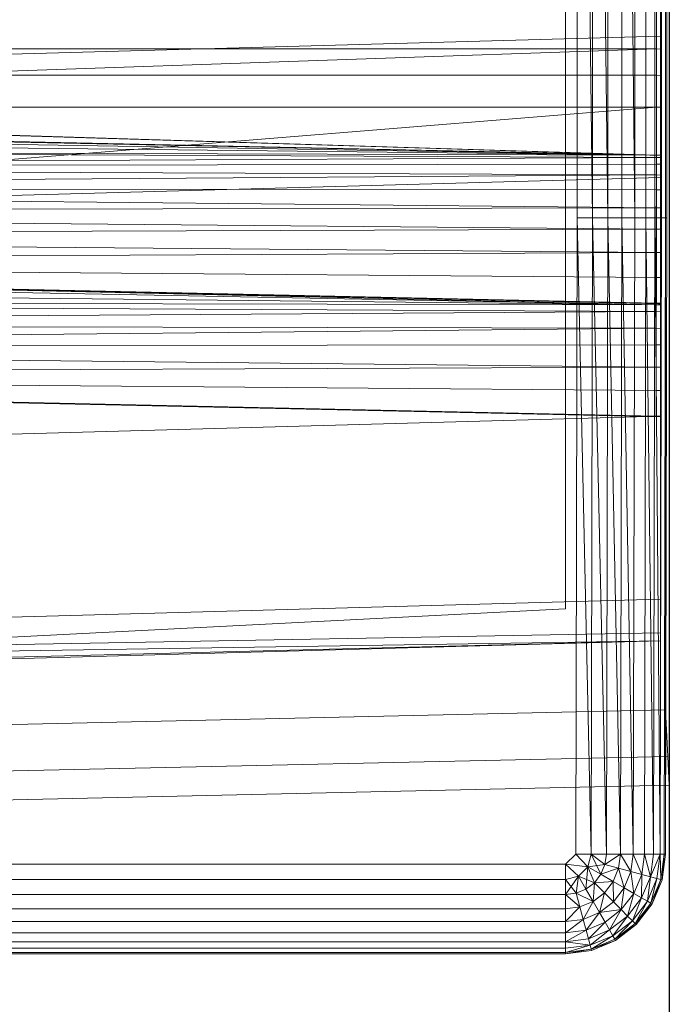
# Model space of a CAD drawing. Header units: metres. Extents: x 391.1 to 427.5, y 12.5 to 28.4.
# Tile 118 of 209: x 407.0816 to 407.1769, y 26.2453 to 26.3899. Entities that reach past the tile are written whole.
import ezdxf

# ---------------------------------------------------------------- set-up
doc = ezdxf.new("R2010")
doc.units = ezdxf.units.M
for name, color, linetype, lineweight in [('A-DETL-____-MBND', 7, 'Continuous', 18), ('A-WALL-____-MCUT', 7, 'Continuous', 25), ('A-WALL-____-OTLN', 7, 'Continuous', 25)]:
    doc.layers.add(name, color=color, linetype=linetype, lineweight=lineweight)

# ---------------------------------------------------------------- blocks, each defined once
blk = doc.blocks.new('Family - Evans PA-152028-03_CLI_AIGUA_P0A')
at = {"layer": 'A-WALL-____-MCUT', "color": 253, "true_color": 0xaaaaaa}
blk.add_line((0.85, 0), (1.66046, 0), dxfattribs=at)
at = {"layer": 'A-WALL-____-OTLN', "color": 253, "lineweight": 18, "true_color": 0xaaaaaa}
blk.add_line((0, 0), (1.66046, 0), dxfattribs=at)
at = {"layer": 'A-WALL-____-OTLN', "color": 253, "true_color": 0xaaaaaa}
blk.add_line((0.85, 0), (1.66046, 0), dxfattribs=at)
blk = doc.blocks.new('Family - Inodor PA-152140-03_CLI_AIGUA_P0A')
at = {"layer": 'A-DETL-____-MBND', "color": 253, "true_color": 0xaaaaaa}
for p, q in [((0.72691, 0.38826), (0.72691, 0.01465)), ((0.72691, 0.38826), (0.72691, 0.01465)), ((0.72691, 0.03582), (0.72691, 0.36417)), ((0.72691, 0.36417), (0.72691, 0.03582)), ((0.72747, 0.36417), (0.72747, 0.03582)), ((0.72747, 0.03582), (0.72747, 0.36417)), ((0.71226, 0.05064), (0.71226, 0.35403)), ((0.71226, 0.05064), (0.71226, 0.35403)), ((0.71393, 0.29485), (0.71393, 0.10805)), ((0.71393, 0.29485), (0.71393, 0.10805)), ((0.71621, 0.10805), (0.71393, 0.29485)), ((0.71393, 0.29485), (0.71621, 0.10805)), ((0.71393, 0.29485), (0.71393, 0.10805)), ((0.71621, 0.29485), (0.71621, 0.10805)), ((0.71843, 0.10805), (0.71621, 0.29485)), ((0.71621, 0.29485), (0.71621, 0.10805)), ((0.71621, 0.29485), (0.71843, 0.10805)), ((0.71621, 0.29485), (0.71621, 0.10805)), ((0.71843, 0.29485), (0.71843, 0.10805)), ((0.71843, 0.29485), (0.71843, 0.10805)), ((0.71843, 0.29485), (0.71843, 0.10805)), ((0.72051, 0.29485), (0.72051, 0.10805)), ((0.72239, 0.10805), (0.72051, 0.29485)), ((0.72051, 0.29485), (0.72051, 0.10805)), ((0.72051, 0.29485), (0.72239, 0.10805)), ((0.72051, 0.29485), (0.72051, 0.10805)), ((0.72239, 0.29485), (0.72239, 0.10805)), ((0.72239, 0.29485), (0.72239, 0.10805)), ((0.72239, 0.29485), (0.72239, 0.10805)), ((0.72402, 0.29485), (0.72402, 0.10805)), ((0.72402, 0.29485), (0.72402, 0.10805)), ((0.72402, 0.29485), (0.72402, 0.10805)), ((0.72534, 0.29485), (0.72534, 0.10805)), ((0.72534, 0.29485), (0.72534, 0.10805)), ((0.72534, 0.29485), (0.72534, 0.10805)), ((0.72631, 0.29485), (0.72631, 0.10805)), ((0.72631, 0.29485), (0.72631, 0.10805)), ((0.72631, 0.29485), (0.72631, 0.10805)), ((0.72691, 0.29485), (0.72691, 0.10805)), ((0.72691, 0.29485), (0.72691, 0.10805)), ((0.72691, 0.29485), (0.72691, 0.10805)), ((0.72711, 0.29485), (0.72711, 0.10805)), ((0.72711, 0.29485), (0.72711, 0.10805)), ((0.7262, 0.28262), (0.7262, 0.11722)), ((0.72561, 0.13288), (0.72561, 0.26697)), ((0.72561, 0.26697), (0.72561, 0.13288)), ((0.72561, 0.26697), (0.72561, 0.13288)), ((0.72561, 0.26697), (0.72561, 0.13288)), ((0.7262, 0.26701), (0.7262, 0.13284)), ((0.7262, 0.13339), (0.7262, 0.267)), ((0.7262, 0.15852), (0.7262, 0.13475)), ((0.7262, 0.13475), (0.21652, 0.12067)), ((0.7262, 0.13475), (0.7262, 0.11399)), ((0.2042, 0.1334), (0.7256, 0.11726)), ((0.7262, 0.11723), (0.2042, 0.1334)), ((0.2042, 0.1334), (0.7256, 0.11726)), ((0.7262, 0.13339), (0.7262, 0.13285)), ((0.21593, 0.13288), (0.7256, 0.11726)), ((0.21593, 0.13288), (0.7256, 0.11726)), ((0.72561, 0.13288), (0.44571, 0.13288)), ((0.72561, 0.13288), (0.44571, 0.13288)), ((0.72561, 0.13288), (0.44571, 0.13288)), ((0.72561, 0.13288), (0.44571, 0.12326)), ((0.72561, 0.13288), (0.44571, 0.13288)), ((0.72561, 0.13288), (0.44571, 0.12326)), ((0.7256, 0.11726), (0.72561, 0.13288)), ((0.72561, 0.13288), (0.7256, 0.11726)), ((0.72561, 0.13288), (0.7262, 0.13285)), ((0.72561, 0.13288), (0.72561, 0.12899)), ((0.72561, 0.12899), (0.72561, 0.13288)), ((0.7262, 0.13285), (0.72561, 0.13288)), ((0.7262, 0.13284), (0.72561, 0.13288)), ((0.7262, 0.13284), (0.72561, 0.13288)), ((0.7262, 0.12897), (0.7262, 0.13285)), ((0.7262, 0.11728), (0.7262, 0.13284)), ((0.72561, 0.12899), (0.44571, 0.12899)), ((0.72561, 0.12899), (0.44571, 0.12899)), ((0.7262, 0.12897), (0.72561, 0.12899)), ((0.72561, 0.12899), (0.72561, 0.12431)), ((0.72561, 0.12431), (0.72561, 0.12899)), ((0.7262, 0.12897), (0.72561, 0.12899)), ((0.7262, 0.12431), (0.7262, 0.12897)), ((0.72561, 0.12431), (0.44571, 0.12431)), ((0.72561, 0.12431), (0.44571, 0.12431)), ((0.7256, 0.11726), (0.44571, 0.12326)), ((0.44571, 0.12326), (0.7256, 0.11726)), ((0.7256, 0.11726), (0.44571, 0.12326)), ((0.44571, 0.12326), (0.7256, 0.11726)), ((0.7256, 0.11726), (0.44571, 0.12295)), ((0.44571, 0.12295), (0.7256, 0.11726)), ((0.72561, 0.12431), (0.44572, 0.10165)), ((0.72561, 0.12431), (0.44572, 0.10165)), ((0.72555, 0.09531), (0.72561, 0.12431)), ((0.72561, 0.12431), (0.72555, 0.09531)), ((0.7262, 0.12431), (0.72561, 0.12431)), ((0.7262, 0.1243), (0.72561, 0.12431)), ((0.72561, 0.12431), (0.7262, 0.12431)), ((0.7262, 0.12428), (0.72561, 0.12431)), ((0.72561, 0.12431), (0.7262, 0.1243)), ((0.7262, 0.12428), (0.72561, 0.12431)), ((0.7262, 0.1243), (0.7262, 0.12431)), ((0.7262, 0.12428), (0.7262, 0.1243)), ((0.7262, 0.09539), (0.7262, 0.12428)), ((0.7256, 0.11726), (0.44571, 0.12197)), ((0.44571, 0.12197), (0.7256, 0.11726)), ((0.7256, 0.11726), (0.44571, 0.12037)), ((0.44571, 0.12037), (0.7256, 0.11726)), ((0.7256, 0.11726), (0.44571, 0.11819)), ((0.44571, 0.11819), (0.7256, 0.11726)), ((0.44571, 0.11819), (0.7256, 0.11694)), ((0.44571, 0.11819), (0.7256, 0.11694)), ((0.7262, 0.11728), (0.7256, 0.11726)), ((0.7256, 0.11726), (0.7262, 0.11728)), ((0.7262, 0.11722), (0.7256, 0.11726)), ((0.7256, 0.11726), (0.7256, 0.11694)), ((0.7256, 0.11694), (0.7256, 0.11726)), ((0.7262, 0.11722), (0.7256, 0.11726)), ((0.7262, 0.11723), (0.7256, 0.11726)), ((0.7262, 0.11723), (0.7256, 0.11726)), ((0.7262, 0.11723), (0.7262, 0.11728)), ((0.7262, 0.11691), (0.7262, 0.11722)), ((0.7256, 0.11694), (0.44571, 0.11552)), ((0.7256, 0.11694), (0.44571, 0.11552)), ((0.7256, 0.11596), (0.44571, 0.11552)), ((0.7256, 0.11596), (0.44571, 0.11552)), ((0.7262, 0.11691), (0.7256, 0.11694)), ((0.7256, 0.11694), (0.7256, 0.11596)), ((0.7256, 0.11596), (0.7256, 0.11694)), ((0.7262, 0.11691), (0.7256, 0.11694)), ((0.7262, 0.11594), (0.7256, 0.11596)), ((0.7256, 0.11596), (0.7256, 0.11436)), ((0.7256, 0.11436), (0.7256, 0.11596)), ((0.7262, 0.11594), (0.7256, 0.11596)), ((0.7262, 0.11594), (0.7262, 0.11691)), ((0.7262, 0.11434), (0.7262, 0.11594)), ((0.7256, 0.11436), (0.44571, 0.11552)), ((0.44571, 0.11552), (0.7256, 0.11436)), ((0.7256, 0.11436), (0.44571, 0.11242)), ((0.7256, 0.11436), (0.44571, 0.11242)), ((0.7262, 0.11434), (0.7256, 0.11436)), ((0.7256, 0.11436), (0.7256, 0.11219)), ((0.7256, 0.11219), (0.7256, 0.11436)), ((0.7262, 0.11434), (0.7256, 0.11436)), ((0.7262, 0.11218), (0.7262, 0.11434)), ((0.7262, 0.11399), (0.21652, 0.09991)), ((0.7262, 0.11399), (0.7262, 0.07896)), ((0.7256, 0.11219), (0.44571, 0.11242)), ((0.44571, 0.11242), (0.7256, 0.11219)), ((0.44571, 0.11242), (0.7256, 0.10951)), ((0.44571, 0.11242), (0.7256, 0.10951)), ((0.7262, 0.11218), (0.7256, 0.11219)), ((0.7256, 0.11219), (0.7256, 0.10951)), ((0.7256, 0.10951), (0.7256, 0.11219)), ((0.7262, 0.11218), (0.7256, 0.11219)), ((0.7262, 0.10951), (0.7262, 0.11218)), ((0.7256, 0.10951), (0.44571, 0.10898)), ((0.7256, 0.10951), (0.44571, 0.10898)), ((0.7256, 0.10641), (0.44571, 0.10898)), ((0.44571, 0.10898), (0.7256, 0.10641)), ((0.7262, 0.10951), (0.7256, 0.10951)), ((0.7256, 0.10951), (0.7256, 0.10641)), ((0.7262, 0.10951), (0.7256, 0.10951)), ((0.7256, 0.10951), (0.7262, 0.10951)), ((0.7256, 0.10641), (0.7256, 0.10951)), ((0.7262, 0.10951), (0.7256, 0.10951)), ((0.7262, 0.10642), (0.7262, 0.10951)), ((0.71393, 0.10805), (0.71373, 0.01465)), ((0.71393, 0.10805), (0.71373, 0.01465)), ((0.71393, 0.10805), (0.71373, 0.01465)), ((0.71621, 0.10805), (0.71393, 0.10805)), ((0.71621, 0.10805), (0.71393, 0.10805)), ((0.71601, 0.01465), (0.71393, 0.10805)), ((0.71393, 0.10805), (0.71601, 0.01465)), ((0.71621, 0.10805), (0.71601, 0.01465)), ((0.71621, 0.10805), (0.71601, 0.01465)), ((0.71621, 0.10805), (0.71601, 0.01465)), ((0.71843, 0.10805), (0.71621, 0.10805)), ((0.71843, 0.10805), (0.71621, 0.10805)), ((0.71823, 0.01465), (0.71621, 0.10805)), ((0.71621, 0.10805), (0.71823, 0.01465)), ((0.71843, 0.10805), (0.71823, 0.01465)), ((0.71843, 0.10805), (0.71823, 0.01465)), ((0.71843, 0.10805), (0.71823, 0.01465)), ((0.72051, 0.10805), (0.71843, 0.10805)), ((0.72051, 0.10805), (0.71843, 0.10805)), ((0.72031, 0.01465), (0.71843, 0.10805)), ((0.71843, 0.10805), (0.72031, 0.01465)), ((0.72051, 0.10805), (0.72031, 0.01465)), ((0.72051, 0.10805), (0.72031, 0.01465)), ((0.72051, 0.10805), (0.72031, 0.01465)), ((0.72239, 0.10805), (0.72051, 0.10805)), ((0.72239, 0.10805), (0.72051, 0.10805)), ((0.72219, 0.01465), (0.72051, 0.10805)), ((0.72051, 0.10805), (0.72219, 0.01465)), ((0.72239, 0.10805), (0.72219, 0.01465)), ((0.72239, 0.10805), (0.72219, 0.01465)), ((0.72239, 0.10805), (0.72219, 0.01465)), ((0.72402, 0.10805), (0.72239, 0.10805)), ((0.72402, 0.10805), (0.72239, 0.10805)), ((0.72402, 0.10805), (0.72382, 0.01465)), ((0.72402, 0.10805), (0.72382, 0.01465)), ((0.72402, 0.10805), (0.72382, 0.01465)), ((0.72534, 0.10805), (0.72402, 0.10805)), ((0.72534, 0.10805), (0.72402, 0.10805)), ((0.72534, 0.10805), (0.72402, 0.10805)), ((0.72514, 0.01465), (0.72402, 0.10805)), ((0.72402, 0.10805), (0.72514, 0.01465)), ((0.72534, 0.10805), (0.72514, 0.01465)), ((0.72534, 0.10805), (0.72514, 0.01465)), ((0.72534, 0.10805), (0.72514, 0.01465)), ((0.72631, 0.10805), (0.72534, 0.10805)), ((0.72631, 0.10805), (0.72534, 0.10805)), ((0.72631, 0.10805), (0.72534, 0.10805)), ((0.72611, 0.01465), (0.72534, 0.10805)), ((0.72534, 0.10805), (0.72611, 0.01465)), ((0.72631, 0.10805), (0.72611, 0.01465)), ((0.72631, 0.10805), (0.72611, 0.01465)), ((0.72631, 0.10805), (0.72611, 0.01465)), ((0.72691, 0.10805), (0.72631, 0.10805)), ((0.72691, 0.10805), (0.72631, 0.10805)), ((0.72691, 0.10805), (0.72631, 0.10805)), ((0.72691, 0.10805), (0.72671, 0.01465)), ((0.72691, 0.10805), (0.72671, 0.01465)), ((0.72691, 0.10805), (0.72671, 0.01465)), ((0.72711, 0.10805), (0.72691, 0.10805)), ((0.72711, 0.10805), (0.72691, 0.01465)), ((0.72711, 0.10805), (0.72691, 0.10805)), ((0.72711, 0.10805), (0.72691, 0.01465)), ((0.72711, 0.10805), (0.72691, 0.10805)), ((0.72691, 0.01465), (0.72691, 0.10805)), ((0.72691, 0.10805), (0.72691, 0.01465)), ((0.7256, 0.10641), (0.44571, 0.10533)), ((0.7256, 0.10641), (0.44571, 0.10533)), ((0.7262, 0.10642), (0.7256, 0.10641)), ((0.7262, 0.10642), (0.7256, 0.10641)), ((0.7256, 0.10641), (0.7262, 0.10642)), ((0.7256, 0.10641), (0.7262, 0.10642)), ((0.7262, 0.10641), (0.7256, 0.10641)), ((0.7256, 0.10298), (0.7256, 0.10641)), ((0.7262, 0.10641), (0.7256, 0.10641)), ((0.7256, 0.10641), (0.7256, 0.10298)), ((0.7262, 0.10642), (0.7262, 0.10642)), ((0.7262, 0.10641), (0.7262, 0.10642)), ((0.7262, 0.10299), (0.7262, 0.10641)), ((0.7256, 0.10298), (0.44571, 0.10533)), ((0.44571, 0.10533), (0.7256, 0.10298)), ((0.7256, 0.10298), (0.44571, 0.10156)), ((0.7256, 0.10298), (0.44571, 0.10156)), ((0.7262, 0.10299), (0.7256, 0.10298)), ((0.7256, 0.10298), (0.7262, 0.10299)), ((0.7262, 0.10298), (0.7256, 0.10298)), ((0.7262, 0.10297), (0.7256, 0.10298)), ((0.7256, 0.10298), (0.7262, 0.10298)), ((0.7256, 0.10298), (0.7256, 0.09932)), ((0.7256, 0.09932), (0.7256, 0.10298)), ((0.7262, 0.10297), (0.7256, 0.10298)), ((0.7262, 0.10298), (0.7262, 0.10299)), ((0.7262, 0.10297), (0.7262, 0.10298)), ((0.7262, 0.09933), (0.7262, 0.10297)), ((0.7256, 0.09932), (0.44571, 0.10156)), ((0.44571, 0.10156), (0.7256, 0.09932)), ((0.44571, 0.10156), (0.7256, 0.09555)), ((0.7262, 0.09542), (0.44571, 0.10156)), ((0.44571, 0.10156), (0.7256, 0.09555)), ((0.72555, 0.09531), (0.44572, 0.10165)), ((0.44572, 0.10165), (0.72555, 0.09531)), ((0.72555, 0.09531), (0.44566, 0.10065)), ((0.44566, 0.10065), (0.72555, 0.09531)), ((0.7262, 0.09933), (0.7256, 0.09932)), ((0.7256, 0.09932), (0.7262, 0.09933)), ((0.7256, 0.09932), (0.7256, 0.09555)), ((0.7262, 0.09932), (0.7256, 0.09932)), ((0.7256, 0.09555), (0.7256, 0.09932)), ((0.7262, 0.09932), (0.7256, 0.09932)), ((0.7262, 0.09932), (0.7262, 0.09933)), ((0.7262, 0.09556), (0.7262, 0.09932)), ((0.72555, 0.09531), (0.44566, 0.0982)), ((0.44566, 0.0982), (0.72555, 0.09531)), ((0.72555, 0.09531), (0.44566, 0.09576)), ((0.44566, 0.09576), (0.72555, 0.09531)), ((0.44566, 0.09576), (0.72555, 0.09431)), ((0.44566, 0.09576), (0.72555, 0.09431)), ((0.7262, 0.09556), (0.7256, 0.09555)), ((0.7256, 0.09555), (0.7262, 0.09556)), ((0.7262, 0.09552), (0.7256, 0.09555)), ((0.7262, 0.09555), (0.7256, 0.09555)), ((0.7262, 0.09553), (0.7256, 0.09555)), ((0.7256, 0.09555), (0.7262, 0.09555)), ((0.7262, 0.09552), (0.7256, 0.09555)), ((0.7256, 0.09555), (0.7262, 0.09553)), ((0.7262, 0.09555), (0.7262, 0.09556)), ((0.7262, 0.09553), (0.7262, 0.09555)), ((0.7262, 0.09552), (0.7262, 0.09553)), ((0.7262, 0.09542), (0.7262, 0.09552)), ((0.72555, 0.09431), (0.44566, 0.09248)), ((0.72555, 0.09431), (0.44566, 0.09248)), ((0.7262, 0.09539), (0.72555, 0.09531)), ((0.72555, 0.09531), (0.7262, 0.09539)), ((0.7262, 0.09528), (0.72555, 0.09531)), ((0.72555, 0.09531), (0.72555, 0.09431)), ((0.72555, 0.09431), (0.72555, 0.09531)), ((0.7262, 0.09528), (0.72555, 0.09531)), ((0.7262, 0.09428), (0.72555, 0.09431)), ((0.72555, 0.09431), (0.72555, 0.09185)), ((0.72555, 0.09185), (0.72555, 0.09431)), ((0.7262, 0.09428), (0.72555, 0.09431)), ((0.7262, 0.09528), (0.7262, 0.09539)), ((0.7262, 0.09428), (0.7262, 0.09528)), ((0.7262, 0.09183), (0.7262, 0.09428)), ((0.72555, 0.09185), (0.44566, 0.09248)), ((0.44566, 0.09248), (0.72555, 0.09185)), ((0.72555, 0.09185), (0.44566, 0.08906)), ((0.72555, 0.09185), (0.44566, 0.08906)), ((0.7262, 0.09183), (0.72555, 0.09185)), ((0.72555, 0.09185), (0.72555, 0.08942)), ((0.72555, 0.08942), (0.72555, 0.09185)), ((0.7262, 0.09183), (0.72555, 0.09185)), ((0.7262, 0.08941), (0.7262, 0.09183)), ((0.72555, 0.08942), (0.44566, 0.08906)), ((0.72555, 0.08942), (0.44566, 0.08906)), ((0.72555, 0.08614), (0.44566, 0.08906)), ((0.44566, 0.08906), (0.72555, 0.08614)), ((0.7262, 0.08941), (0.72555, 0.08942)), ((0.72555, 0.08942), (0.72555, 0.08614)), ((0.72555, 0.08614), (0.72555, 0.08942)), ((0.7262, 0.08941), (0.72555, 0.08942)), ((0.7262, 0.08614), (0.7262, 0.08941)), ((0.72555, 0.08614), (0.44566, 0.08497)), ((0.72555, 0.08614), (0.44566, 0.08497)), ((0.7262, 0.08614), (0.72555, 0.08614)), ((0.7262, 0.08614), (0.72555, 0.08614)), ((0.72555, 0.08614), (0.7262, 0.08614)), ((0.72555, 0.08272), (0.72555, 0.08614)), ((0.7262, 0.08614), (0.72555, 0.08614)), ((0.72555, 0.08614), (0.72555, 0.08272)), ((0.7262, 0.08614), (0.7262, 0.08614)), ((0.7262, 0.08273), (0.7262, 0.08614)), ((0.72555, 0.08272), (0.44566, 0.08497)), ((0.44566, 0.08497), (0.72555, 0.08272)), ((0.44566, 0.08497), (0.72555, 0.07896)), ((0.7262, 0.07882), (0.44566, 0.08497)), ((0.44566, 0.08497), (0.72555, 0.07896)), ((0.7262, 0.08273), (0.72555, 0.08272)), ((0.72555, 0.08272), (0.7262, 0.08273)), ((0.7262, 0.08272), (0.72555, 0.08272)), ((0.72555, 0.08272), (0.72555, 0.07896)), ((0.7262, 0.08271), (0.72555, 0.08272)), ((0.72555, 0.08272), (0.7262, 0.08272)), ((0.72555, 0.07896), (0.72555, 0.08272)), ((0.7262, 0.08271), (0.72555, 0.08272)), ((0.7262, 0.08272), (0.7262, 0.08273)), ((0.7262, 0.08271), (0.7262, 0.08272)), ((0.7262, 0.07897), (0.7262, 0.08271)), ((0.7262, 0.07896), (0.21652, 0.06488)), ((0.7262, 0.07897), (0.72555, 0.07896)), ((0.72555, 0.07896), (0.7262, 0.07897)), ((0.7262, 0.07894), (0.72555, 0.07896)), ((0.7262, 0.07896), (0.72555, 0.07896)), ((0.7262, 0.07894), (0.72555, 0.07896)), ((0.72555, 0.07896), (0.7262, 0.07896)), ((0.7262, 0.07894), (0.72555, 0.07896)), ((0.72555, 0.07896), (0.7262, 0.07894)), ((0.7262, 0.07896), (0.7262, 0.07897)), ((0.7262, 0.07896), (0.7262, 0.05207)), ((0.7262, 0.07894), (0.7262, 0.07896)), ((0.7262, 0.07882), (0.7262, 0.07894)), ((0.7262, 0.07894), (0.7262, 0.07894)), ((0.7262, 0.05207), (0.21652, 0.03799)), ((0.7262, 0.05207), (0.7262, 0.04712)), ((0.71226, 0.05064), (0.54781, 0.04228)), ((0.57586, 0.0437), (0.71226, 0.05064)), ((0.7262, 0.04712), (0.21652, 0.03799)), ((0.7262, 0.04712), (0.7262, 0.04594)), ((0.7262, 0.04594), (0.21652, 0.03799)), ((0.7262, 0.04594), (0.21652, 0.03305)), ((0.7262, 0.04594), (0.21652, 0.03186)), ((0.40749, 0.0287), (0.72691, 0.03582)), ((0.40749, 0.0287), (0.72691, 0.03582)), ((0.72725, 0.02899), (0.72691, 0.03582)), ((0.72691, 0.03582), (0.72725, 0.02899)), ((0.72747, 0.03582), (0.72747, 0.02899)), ((0.72747, 0.02899), (0.72747, 0.03582)), ((0.40776, 0.02187), (0.72725, 0.02899)), ((0.40776, 0.02187), (0.72725, 0.02899)), ((0.72747, 0.02477), (0.72725, 0.02899)), ((0.72725, 0.02899), (0.72747, 0.02477)), ((0.72747, 0.02899), (0.72747, 0.02477)), ((0.72747, 0.02477), (0.72747, 0.02899)), ((0.40793, 0.01764), (0.72747, 0.02477)), ((0.40793, 0.01764), (0.72747, 0.02477)), ((0.71373, 0.01465), (0.71226, 0.01318)), ((0.71373, 0.01465), (0.71226, 0.01318)), ((0.71373, 0.01465), (0.71226, 0.01318)), ((0.71601, 0.01465), (0.71373, 0.01465)), ((0.71551, 0.01277), (0.71373, 0.01465)), ((0.71601, 0.01465), (0.71373, 0.01465)), ((0.71373, 0.01465), (0.71601, 0.01465)), ((0.71373, 0.01465), (0.71551, 0.01277)), ((0.71373, 0.01465), (0.71551, 0.01277)), ((0.71601, 0.01465), (0.71551, 0.01277)), ((0.71601, 0.01465), (0.71551, 0.01277)), ((0.71601, 0.01465), (0.71551, 0.01277)), ((0.71823, 0.01465), (0.71601, 0.01465)), ((0.71802, 0.01311), (0.71601, 0.01465)), ((0.71823, 0.01465), (0.71601, 0.01465)), ((0.71823, 0.01465), (0.71601, 0.01465)), ((0.71802, 0.01311), (0.71601, 0.01465)), ((0.71601, 0.01465), (0.71802, 0.01311)), ((0.71601, 0.01465), (0.71743, 0.01167)), ((0.71601, 0.01465), (0.71743, 0.01167)), ((0.71802, 0.01311), (0.71823, 0.01465)), ((0.72031, 0.01465), (0.71802, 0.01311)), ((0.71802, 0.01311), (0.71823, 0.01465)), ((0.72031, 0.01465), (0.71802, 0.01311)), ((0.71823, 0.01465), (0.71802, 0.01311)), ((0.72031, 0.01465), (0.71823, 0.01465)), ((0.72031, 0.01465), (0.71823, 0.01465)), ((0.72031, 0.01465), (0.71823, 0.01465)), ((0.72031, 0.01465), (0.72003, 0.01257)), ((0.72031, 0.01465), (0.72003, 0.01257)), ((0.72031, 0.01465), (0.72003, 0.01257)), ((0.72219, 0.01465), (0.72031, 0.01465)), ((0.72219, 0.01465), (0.72031, 0.01465)), ((0.72219, 0.01465), (0.72031, 0.01465)), ((0.72185, 0.01208), (0.72031, 0.01465)), ((0.72031, 0.01465), (0.72185, 0.01208)), ((0.72219, 0.01465), (0.72185, 0.01208)), ((0.72219, 0.01465), (0.72185, 0.01208)), ((0.72219, 0.01465), (0.72185, 0.01208)), ((0.72382, 0.01465), (0.72219, 0.01465)), ((0.72382, 0.01465), (0.72219, 0.01465)), ((0.72382, 0.01465), (0.72219, 0.01465)), ((0.72342, 0.01166), (0.72219, 0.01465)), ((0.72219, 0.01465), (0.72342, 0.01166)), ((0.72382, 0.01465), (0.72342, 0.01166)), ((0.72382, 0.01465), (0.72342, 0.01166)), ((0.72382, 0.01465), (0.72342, 0.01166)), ((0.72514, 0.01465), (0.72382, 0.01465)), ((0.72514, 0.01465), (0.72382, 0.01465)), ((0.72514, 0.01465), (0.72382, 0.01465)), ((0.7247, 0.01132), (0.72382, 0.01465)), ((0.72382, 0.01465), (0.7247, 0.01132)), ((0.7247, 0.01132), (0.72514, 0.01465)), ((0.72611, 0.01465), (0.7247, 0.01132)), ((0.7247, 0.01132), (0.72514, 0.01465)), ((0.72611, 0.01465), (0.7247, 0.01132)), ((0.72514, 0.01465), (0.7247, 0.01132)), ((0.72611, 0.01465), (0.72514, 0.01465)), ((0.72611, 0.01465), (0.72514, 0.01465)), ((0.72611, 0.01465), (0.72514, 0.01465)), ((0.72611, 0.01465), (0.72564, 0.01106)), ((0.72611, 0.01465), (0.72564, 0.01106)), ((0.72611, 0.01465), (0.72564, 0.01106)), ((0.72671, 0.01465), (0.72611, 0.01465)), ((0.72671, 0.01465), (0.72611, 0.01465)), ((0.72671, 0.01465), (0.72611, 0.01465)), ((0.72621, 0.01091), (0.72611, 0.01465)), ((0.72611, 0.01465), (0.72621, 0.01091)), ((0.72671, 0.01465), (0.72621, 0.01091)), ((0.72671, 0.01465), (0.72621, 0.01091)), ((0.72671, 0.01465), (0.72621, 0.01091)), ((0.72691, 0.01465), (0.72641, 0.01086)), ((0.72691, 0.01465), (0.72641, 0.01086)), ((0.72691, 0.01465), (0.72641, 0.01086)), ((0.72691, 0.01465), (0.72641, 0.01086)), ((0.72641, 0.01086), (0.72671, 0.01465)), ((0.72671, 0.01465), (0.72641, 0.01086)), ((0.72691, 0.01465), (0.72671, 0.01465)), ((0.72691, 0.01465), (0.72671, 0.01465)), ((0.72691, 0.01465), (0.72671, 0.01465)), ((0.71226, 0.01318), (0.57723, 0.01318)), ((0.71226, 0.01318), (0.57723, 0.01318)), ((0.71226, 0.01318), (0.57723, 0.01318)), ((0.71413, 0.0114), (0.71226, 0.01318)), ((0.71226, 0.01318), (0.71226, 0.0109)), ((0.71551, 0.01277), (0.71226, 0.01318)), ((0.71226, 0.01318), (0.71551, 0.01277)), ((0.71226, 0.01318), (0.71413, 0.0114)), ((0.71226, 0.01318), (0.71226, 0.0109)), ((0.71226, 0.01318), (0.71413, 0.0114)), ((0.71226, 0.01318), (0.71226, 0.0109)), ((0.71802, 0.01311), (0.71551, 0.01277)), ((0.71802, 0.01311), (0.71743, 0.01167)), ((0.71802, 0.01311), (0.71743, 0.01167)), ((0.71802, 0.01311), (0.71743, 0.01167)), ((0.72003, 0.01257), (0.71802, 0.01311)), ((0.72003, 0.01257), (0.71802, 0.01311)), ((0.71802, 0.01311), (0.72003, 0.01257)), ((0.71551, 0.01277), (0.71413, 0.0114)), ((0.71551, 0.01277), (0.71413, 0.0114)), ((0.71551, 0.01277), (0.71413, 0.0114)), ((0.71551, 0.01277), (0.71524, 0.00948)), ((0.71551, 0.01277), (0.71524, 0.00948)), ((0.71743, 0.01167), (0.71551, 0.01277)), ((0.71648, 0.01043), (0.71551, 0.01277)), ((0.71743, 0.01167), (0.71551, 0.01277)), ((0.71551, 0.01277), (0.71743, 0.01167)), ((0.71551, 0.01277), (0.71648, 0.01043)), ((0.71551, 0.01277), (0.71648, 0.01043)), ((0.71743, 0.01167), (0.71648, 0.01043)), ((0.71743, 0.01167), (0.71648, 0.01043)), ((0.71743, 0.01167), (0.71648, 0.01043)), ((0.72003, 0.01257), (0.71743, 0.01167)), ((0.72003, 0.01257), (0.71743, 0.01167)), ((0.71923, 0.01062), (0.71743, 0.01167)), ((0.71923, 0.01062), (0.71743, 0.01167)), ((0.71743, 0.01167), (0.71923, 0.01062)), ((0.72003, 0.01257), (0.71923, 0.01062)), ((0.72003, 0.01257), (0.71923, 0.01062)), ((0.72003, 0.01257), (0.71923, 0.01062)), ((0.72185, 0.01208), (0.72003, 0.01257)), ((0.72185, 0.01208), (0.72003, 0.01257)), ((0.72003, 0.01257), (0.72185, 0.01208)), ((0.72003, 0.01257), (0.72086, 0.00968)), ((0.72003, 0.01257), (0.72086, 0.00968)), ((0.72185, 0.01208), (0.72086, 0.00968)), ((0.72185, 0.01208), (0.72086, 0.00968)), ((0.72185, 0.01208), (0.72086, 0.00968)), ((0.72342, 0.01166), (0.72185, 0.01208)), ((0.72342, 0.01166), (0.72185, 0.01208)), ((0.72185, 0.01208), (0.72342, 0.01166)), ((0.72185, 0.01208), (0.72227, 0.00887)), ((0.72185, 0.01208), (0.72227, 0.00887)), ((0.72342, 0.01166), (0.72227, 0.00887)), ((0.72342, 0.01166), (0.72227, 0.00887)), ((0.72342, 0.01166), (0.72227, 0.00887)), ((0.72342, 0.01166), (0.72341, 0.00821)), ((0.72342, 0.01166), (0.72341, 0.00821)), ((0.7247, 0.01132), (0.72342, 0.01166)), ((0.7247, 0.01132), (0.72342, 0.01166)), ((0.72342, 0.01166), (0.7247, 0.01132)), ((0.71226, 0.0109), (0.57723, 0.0109)), ((0.71226, 0.0109), (0.57723, 0.0109)), ((0.71226, 0.0109), (0.57723, 0.0109)), ((0.71413, 0.0114), (0.71226, 0.0109)), ((0.71413, 0.0114), (0.71226, 0.0109)), ((0.71413, 0.0114), (0.71226, 0.00868)), ((0.71413, 0.0114), (0.71226, 0.0109)), ((0.71413, 0.0114), (0.71226, 0.00868)), ((0.7138, 0.00888), (0.71226, 0.0109)), ((0.71226, 0.0109), (0.71226, 0.00868)), ((0.71226, 0.00868), (0.71226, 0.0109)), ((0.71226, 0.0109), (0.71226, 0.00868)), ((0.71413, 0.0114), (0.7138, 0.00888)), ((0.71413, 0.0114), (0.7138, 0.00888)), ((0.71413, 0.0114), (0.7138, 0.00888)), ((0.71648, 0.01043), (0.71413, 0.0114)), ((0.71524, 0.00948), (0.71413, 0.0114)), ((0.71524, 0.00948), (0.71413, 0.0114)), ((0.71413, 0.0114), (0.71524, 0.00948)), ((0.71648, 0.01043), (0.71524, 0.00948)), ((0.71648, 0.01043), (0.71524, 0.00948)), ((0.71648, 0.01043), (0.71524, 0.00948)), ((0.71648, 0.01043), (0.71628, 0.00768)), ((0.71648, 0.01043), (0.71628, 0.00768)), ((0.71923, 0.01062), (0.71648, 0.01043)), ((0.71923, 0.01062), (0.71648, 0.01043)), ((0.71795, 0.00896), (0.71648, 0.01043)), ((0.71795, 0.00896), (0.71648, 0.01043)), ((0.71648, 0.01043), (0.71795, 0.00896)), ((0.71923, 0.01062), (0.71795, 0.00896)), ((0.71923, 0.01062), (0.71795, 0.00896)), ((0.71923, 0.01062), (0.71795, 0.00896)), ((0.72086, 0.00968), (0.71923, 0.01062)), ((0.72086, 0.00968), (0.71923, 0.01062)), ((0.71923, 0.01062), (0.72086, 0.00968)), ((0.71923, 0.01062), (0.71928, 0.00763)), ((0.71923, 0.01062), (0.71928, 0.00763)), ((0.7247, 0.01132), (0.72341, 0.00821)), ((0.7247, 0.01132), (0.72341, 0.00821)), ((0.7247, 0.01132), (0.72341, 0.00821)), ((0.7247, 0.01132), (0.72425, 0.00772)), ((0.7247, 0.01132), (0.72425, 0.00772)), ((0.72564, 0.01106), (0.72425, 0.00772)), ((0.72564, 0.01106), (0.72425, 0.00772)), ((0.72564, 0.01106), (0.72425, 0.00772)), ((0.72564, 0.01106), (0.7247, 0.01132)), ((0.72564, 0.01106), (0.7247, 0.01132)), ((0.7247, 0.01132), (0.72564, 0.01106)), ((0.72564, 0.01106), (0.72477, 0.00743)), ((0.72564, 0.01106), (0.72477, 0.00743)), ((0.72621, 0.01091), (0.72477, 0.00743)), ((0.72621, 0.01091), (0.72477, 0.00743)), ((0.72621, 0.01091), (0.72477, 0.00743)), ((0.72621, 0.01091), (0.72494, 0.00733)), ((0.72621, 0.01091), (0.72494, 0.00733)), ((0.72641, 0.01086), (0.72494, 0.00733)), ((0.72641, 0.01086), (0.72494, 0.00733)), ((0.72641, 0.01086), (0.72494, 0.00733)), ((0.72641, 0.01086), (0.72494, 0.00733)), ((0.72621, 0.01091), (0.72564, 0.01106)), ((0.72621, 0.01091), (0.72564, 0.01106)), ((0.72564, 0.01106), (0.72621, 0.01091)), ((0.72641, 0.01086), (0.72621, 0.01091)), ((0.72641, 0.01086), (0.72621, 0.01091)), ((0.72621, 0.01091), (0.72641, 0.01086)), ((0.71226, 0.00868), (0.57723, 0.00868)), ((0.71226, 0.00868), (0.57723, 0.00868)), ((0.71226, 0.00868), (0.57723, 0.00868)), ((0.7138, 0.00888), (0.71226, 0.00868)), ((0.7138, 0.00888), (0.71226, 0.00868)), ((0.7138, 0.00888), (0.71226, 0.00868)), ((0.71226, 0.00868), (0.71226, 0.0066)), ((0.71434, 0.00687), (0.71226, 0.00868)), ((0.71226, 0.00868), (0.71226, 0.0066)), ((0.71226, 0.00868), (0.71434, 0.00687)), ((0.71226, 0.00868), (0.71226, 0.0066)), ((0.71524, 0.00948), (0.7138, 0.00888)), ((0.71524, 0.00948), (0.7138, 0.00888)), ((0.71524, 0.00948), (0.7138, 0.00888)), ((0.7138, 0.00888), (0.71434, 0.00687)), ((0.71628, 0.00768), (0.7138, 0.00888)), ((0.7138, 0.00888), (0.71434, 0.00687)), ((0.7138, 0.00888), (0.71628, 0.00768)), ((0.7138, 0.00888), (0.71434, 0.00687)), ((0.71628, 0.00768), (0.71524, 0.00948)), ((0.71628, 0.00768), (0.71524, 0.00948)), ((0.71524, 0.00948), (0.71628, 0.00768)), ((0.71795, 0.00896), (0.71628, 0.00768)), ((0.71795, 0.00896), (0.71628, 0.00768)), ((0.71795, 0.00896), (0.71628, 0.00768)), ((0.71795, 0.00896), (0.71722, 0.00605)), ((0.71795, 0.00896), (0.71722, 0.00605)), ((0.71928, 0.00763), (0.71795, 0.00896)), ((0.71928, 0.00763), (0.71795, 0.00896)), ((0.71795, 0.00896), (0.71928, 0.00763)), ((0.72086, 0.00968), (0.71928, 0.00763)), ((0.72086, 0.00968), (0.71928, 0.00763)), ((0.72086, 0.00968), (0.71928, 0.00763)), ((0.72086, 0.00968), (0.72043, 0.00648)), ((0.72086, 0.00968), (0.72043, 0.00648)), ((0.72227, 0.00887), (0.72043, 0.00648)), ((0.72227, 0.00887), (0.72043, 0.00648)), ((0.72227, 0.00887), (0.72043, 0.00648)), ((0.72227, 0.00887), (0.72086, 0.00968)), ((0.72227, 0.00887), (0.72086, 0.00968)), ((0.72086, 0.00968), (0.72227, 0.00887)), ((0.72227, 0.00887), (0.72136, 0.00554)), ((0.72227, 0.00887), (0.72136, 0.00554)), ((0.72341, 0.00821), (0.72227, 0.00887)), ((0.72341, 0.00821), (0.72227, 0.00887)), ((0.72227, 0.00887), (0.72341, 0.00821)), ((0.71628, 0.00768), (0.71434, 0.00687)), ((0.71628, 0.00768), (0.71434, 0.00687)), ((0.71628, 0.00768), (0.71434, 0.00687)), ((0.71628, 0.00768), (0.71483, 0.00505)), ((0.71628, 0.00768), (0.71483, 0.00505)), ((0.71722, 0.00605), (0.71628, 0.00768)), ((0.71722, 0.00605), (0.71628, 0.00768)), ((0.71628, 0.00768), (0.71722, 0.00605)), ((0.71928, 0.00763), (0.71722, 0.00605)), ((0.71928, 0.00763), (0.71722, 0.00605)), ((0.71928, 0.00763), (0.71722, 0.00605)), ((0.72043, 0.00648), (0.71928, 0.00763)), ((0.72043, 0.00648), (0.71928, 0.00763)), ((0.71928, 0.00763), (0.72043, 0.00648)), ((0.72341, 0.00821), (0.72136, 0.00554)), ((0.72341, 0.00821), (0.72136, 0.00554)), ((0.72341, 0.00821), (0.72136, 0.00554)), ((0.72341, 0.00821), (0.72205, 0.00485)), ((0.72341, 0.00821), (0.72205, 0.00485)), ((0.72425, 0.00772), (0.72205, 0.00485)), ((0.72425, 0.00772), (0.72205, 0.00485)), ((0.72425, 0.00772), (0.72205, 0.00485)), ((0.72425, 0.00772), (0.72247, 0.00443)), ((0.72425, 0.00772), (0.72247, 0.00443)), ((0.72477, 0.00743), (0.72247, 0.00443)), ((0.72477, 0.00743), (0.72247, 0.00443)), ((0.72477, 0.00743), (0.72247, 0.00443)), ((0.72477, 0.00743), (0.72262, 0.00429)), ((0.72477, 0.00743), (0.72262, 0.00429)), ((0.72494, 0.00733), (0.72262, 0.00429)), ((0.72494, 0.00733), (0.72262, 0.00429)), ((0.72494, 0.00733), (0.72262, 0.00429)), ((0.72494, 0.00733), (0.72262, 0.00429)), ((0.72425, 0.00772), (0.72341, 0.00821)), ((0.72425, 0.00772), (0.72341, 0.00821)), ((0.72341, 0.00821), (0.72425, 0.00772)), ((0.72477, 0.00743), (0.72425, 0.00772)), ((0.72477, 0.00743), (0.72425, 0.00772)), ((0.72425, 0.00772), (0.72477, 0.00743)), ((0.72494, 0.00733), (0.72477, 0.00743)), ((0.72494, 0.00733), (0.72477, 0.00743)), ((0.72477, 0.00743), (0.72494, 0.00733)), ((0.71226, 0.0066), (0.57723, 0.0066)), ((0.71226, 0.0066), (0.57723, 0.0066)), ((0.71226, 0.0066), (0.57723, 0.0066)), ((0.71434, 0.00687), (0.71226, 0.0066)), ((0.71434, 0.00687), (0.71226, 0.0066)), ((0.71434, 0.00687), (0.71226, 0.00472)), ((0.71434, 0.00687), (0.71226, 0.0066)), ((0.71434, 0.00687), (0.71226, 0.00472)), ((0.71226, 0.00472), (0.71226, 0.0066)), ((0.71226, 0.00472), (0.71226, 0.0066)), ((0.71226, 0.0066), (0.71226, 0.00472)), ((0.71483, 0.00505), (0.71434, 0.00687)), ((0.71483, 0.00505), (0.71434, 0.00687)), ((0.71434, 0.00687), (0.71483, 0.00505)), ((0.71722, 0.00605), (0.71483, 0.00505)), ((0.71722, 0.00605), (0.71483, 0.00505)), ((0.71722, 0.00605), (0.71483, 0.00505)), ((0.71722, 0.00605), (0.71525, 0.00348)), ((0.71722, 0.00605), (0.71525, 0.00348)), ((0.72043, 0.00648), (0.71722, 0.00605)), ((0.72043, 0.00648), (0.71722, 0.00605)), ((0.71804, 0.00464), (0.71722, 0.00605)), ((0.71804, 0.00464), (0.71722, 0.00605)), ((0.71722, 0.00605), (0.71804, 0.00464)), ((0.72043, 0.00648), (0.71804, 0.00464)), ((0.72043, 0.00648), (0.71804, 0.00464)), ((0.72043, 0.00648), (0.71804, 0.00464)), ((0.72043, 0.00648), (0.7187, 0.0035)), ((0.72043, 0.00648), (0.7187, 0.0035)), ((0.72136, 0.00554), (0.72043, 0.00648)), ((0.72136, 0.00554), (0.72043, 0.00648)), ((0.72043, 0.00648), (0.72136, 0.00554)), ((0.71226, 0.00472), (0.57723, 0.00472)), ((0.71226, 0.00472), (0.57723, 0.00472)), ((0.71226, 0.00472), (0.57723, 0.00472)), ((0.71483, 0.00505), (0.71226, 0.00472)), ((0.71483, 0.00505), (0.71226, 0.00472)), ((0.71483, 0.00505), (0.71226, 0.00309)), ((0.71483, 0.00505), (0.71226, 0.00472)), ((0.71483, 0.00505), (0.71226, 0.00309)), ((0.71226, 0.00309), (0.71226, 0.00472)), ((0.71226, 0.00309), (0.71226, 0.00472)), ((0.71226, 0.00472), (0.71226, 0.00309)), ((0.71525, 0.00348), (0.71483, 0.00505)), ((0.71525, 0.00348), (0.71483, 0.00505)), ((0.71483, 0.00505), (0.71525, 0.00348)), ((0.71804, 0.00464), (0.71525, 0.00348)), ((0.71804, 0.00464), (0.71525, 0.00348)), ((0.71804, 0.00464), (0.71525, 0.00348)), ((0.71804, 0.00464), (0.71559, 0.00221)), ((0.71804, 0.00464), (0.71559, 0.00221)), ((0.7187, 0.0035), (0.71804, 0.00464)), ((0.7187, 0.0035), (0.71804, 0.00464)), ((0.71804, 0.00464), (0.7187, 0.0035)), ((0.72136, 0.00554), (0.7187, 0.0035)), ((0.72136, 0.00554), (0.7187, 0.0035)), ((0.72136, 0.00554), (0.7187, 0.0035)), ((0.72136, 0.00554), (0.71918, 0.00265)), ((0.72136, 0.00554), (0.71918, 0.00265)), ((0.72205, 0.00485), (0.71918, 0.00265)), ((0.72205, 0.00485), (0.71918, 0.00265)), ((0.72205, 0.00485), (0.71918, 0.00265)), ((0.72205, 0.00485), (0.71948, 0.00214)), ((0.72205, 0.00485), (0.71948, 0.00214)), ((0.72247, 0.00443), (0.71948, 0.00214)), ((0.72247, 0.00443), (0.71948, 0.00214)), ((0.72247, 0.00443), (0.71948, 0.00214)), ((0.72205, 0.00485), (0.72136, 0.00554)), ((0.72205, 0.00485), (0.72136, 0.00554)), ((0.72136, 0.00554), (0.72205, 0.00485)), ((0.72247, 0.00443), (0.72205, 0.00485)), ((0.72247, 0.00443), (0.72205, 0.00485)), ((0.72205, 0.00485), (0.72247, 0.00443)), ((0.72262, 0.00429), (0.72247, 0.00443)), ((0.72262, 0.00429), (0.72247, 0.00443)), ((0.72247, 0.00443), (0.72262, 0.00429)), ((0.71226, 0.00309), (0.57723, 0.00309)), ((0.71226, 0.00309), (0.57723, 0.00309)), ((0.71226, 0.00309), (0.57723, 0.00309)), ((0.71525, 0.00348), (0.71226, 0.00309)), ((0.71525, 0.00348), (0.71226, 0.00309)), ((0.71525, 0.00348), (0.71226, 0.00177)), ((0.71525, 0.00348), (0.71226, 0.00309)), ((0.71525, 0.00348), (0.71226, 0.00177)), ((0.71226, 0.00177), (0.71226, 0.00309)), ((0.71226, 0.00177), (0.71226, 0.00309)), ((0.71226, 0.00309), (0.71226, 0.00177)), ((0.71559, 0.00221), (0.71525, 0.00348)), ((0.71559, 0.00221), (0.71525, 0.00348)), ((0.71525, 0.00348), (0.71559, 0.00221)), ((0.7187, 0.0035), (0.71559, 0.00221)), ((0.7187, 0.0035), (0.71559, 0.00221)), ((0.7187, 0.0035), (0.71559, 0.00221)), ((0.7187, 0.0035), (0.71584, 0.00127)), ((0.7187, 0.0035), (0.71584, 0.00127)), ((0.71918, 0.00265), (0.7187, 0.0035)), ((0.71918, 0.00265), (0.7187, 0.0035)), ((0.7187, 0.0035), (0.71918, 0.00265)), ((0.72262, 0.00429), (0.71948, 0.00214)), ((0.72262, 0.00429), (0.71948, 0.00214)), ((0.72262, 0.00429), (0.71958, 0.00196)), ((0.72262, 0.00429), (0.71958, 0.00196)), ((0.72262, 0.00429), (0.71958, 0.00196)), ((0.72262, 0.00429), (0.71958, 0.00196)), ((0.71226, 0.00177), (0.57723, 0.00177)), ((0.71226, 0.00177), (0.57723, 0.00177)), ((0.71226, 0.00177), (0.57723, 0.00177)), ((0.71559, 0.00221), (0.71226, 0.00177)), ((0.71559, 0.00221), (0.71226, 0.00177)), ((0.71559, 0.00221), (0.71226, 0.00177)), ((0.71226, 0.00177), (0.71226, 0.0008)), ((0.71584, 0.00127), (0.71226, 0.00177)), ((0.71226, 0.00177), (0.71226, 0.0008)), ((0.71226, 0.00177), (0.71584, 0.00127)), ((0.71226, 0.00177), (0.71226, 0.0008)), ((0.71584, 0.00127), (0.71559, 0.00221)), ((0.71584, 0.00127), (0.71559, 0.00221)), ((0.71559, 0.00221), (0.71584, 0.00127)), ((0.71918, 0.00265), (0.71584, 0.00127)), ((0.71918, 0.00265), (0.71584, 0.00127)), ((0.71918, 0.00265), (0.71584, 0.00127)), ((0.71918, 0.00265), (0.716, 0.00069)), ((0.71918, 0.00265), (0.716, 0.00069)), ((0.71948, 0.00214), (0.716, 0.00069)), ((0.71948, 0.00214), (0.716, 0.00069)), ((0.71948, 0.00214), (0.716, 0.00069)), ((0.71958, 0.00196), (0.716, 0.00069)), ((0.71958, 0.00196), (0.716, 0.00069)), ((0.71958, 0.00196), (0.71605, 0.0005)), ((0.71958, 0.00196), (0.71605, 0.0005)), ((0.71958, 0.00196), (0.71605, 0.0005)), ((0.71958, 0.00196), (0.71605, 0.0005)), ((0.71948, 0.00214), (0.71918, 0.00265)), ((0.71948, 0.00214), (0.71918, 0.00265)), ((0.71918, 0.00265), (0.71948, 0.00214)), ((0.71958, 0.00196), (0.71948, 0.00214)), ((0.71958, 0.00196), (0.71948, 0.00214)), ((0.71948, 0.00214), (0.71958, 0.00196)), ((0.71226, 0.0008), (0.57723, 0.0008)), ((0.71226, 0.0008), (0.57723, 0.0008)), ((0.71226, 0.0008), (0.57723, 0.0008)), ((0.71226, 0.0002), (0.57723, 0.0002)), ((0.71226, 0.0002), (0.57723, 0.0002)), ((0.71226, 0.0002), (0.57723, 0.0002)), ((0.71226, 0), (0.57723, 0)), ((0.71226, 0), (0.57723, 0)), ((0.71226, 0), (0.57723, 0)), ((0.71584, 0.00127), (0.71226, 0.0008)), ((0.71584, 0.00127), (0.71226, 0.0008)), ((0.71584, 0.00127), (0.71226, 0.0002)), ((0.71584, 0.00127), (0.71226, 0.0008)), ((0.71584, 0.00127), (0.71226, 0.0002)), ((0.71226, 0.0002), (0.71226, 0.0008)), ((0.71226, 0.0002), (0.71226, 0.0008)), ((0.71226, 0.0008), (0.71226, 0.0002)), ((0.716, 0.00069), (0.71226, 0.0002)), ((0.716, 0.00069), (0.71226, 0.0002)), ((0.716, 0.00069), (0.71226, 0)), ((0.716, 0.00069), (0.71226, 0)), ((0.716, 0.00069), (0.71226, 0.0002)), ((0.71605, 0.0005), (0.71226, 0)), ((0.71605, 0.0005), (0.71226, 0)), ((0.71605, 0.0005), (0.71226, 0)), ((0.71605, 0.0005), (0.71226, 0)), ((0.71226, 0), (0.71226, 0.0002)), ((0.71226, 0), (0.71226, 0.0002)), ((0.71226, 0.0002), (0.71226, 0)), ((0.716, 0.00069), (0.71584, 0.00127)), ((0.716, 0.00069), (0.71584, 0.00127)), ((0.71584, 0.00127), (0.716, 0.00069)), ((0.71605, 0.0005), (0.716, 0.00069)), ((0.71605, 0.0005), (0.716, 0.00069)), ((0.716, 0.00069), (0.71605, 0.0005)), ((0.71226, 0), (0.57723, 0))]:
    blk.add_line(p, q, dxfattribs=at)
blk = doc.blocks.new('LONDR55-XX_ZZ-ARQ-CAA-M3D-Londres55_ifc-1-03_CLI_AIGUA_P0A')
at = {"layer": 'A-DETL-____-MBND', "color": 253, "lineweight": 18, "true_color": 0xaaaaaa}
blk.add_blockref('Family - Inodor PA-152140-03_CLI_AIGUA_P0A', (406.44946, 26.25274), dxfattribs=at)
at = {"layer": 'A-WALL-____-OTLN', "color": 253, "lineweight": 18, "true_color": 0xaaaaaa, "rotation": 270}
blk.add_blockref('Family - Evans PA-152028-03_CLI_AIGUA_P0A', (407.17693, 27.70959), dxfattribs=at)

msp = doc.modelspace()

# ---------------------------------------------------------------- block references
at = {"lineweight": 5}
msp.add_blockref('LONDR55-XX_ZZ-ARQ-CAA-M3D-Londres55_ifc-1-03_CLI_AIGUA_P0A', (0, 0), dxfattribs=at)

doc.saveas('drawing.dxf')
